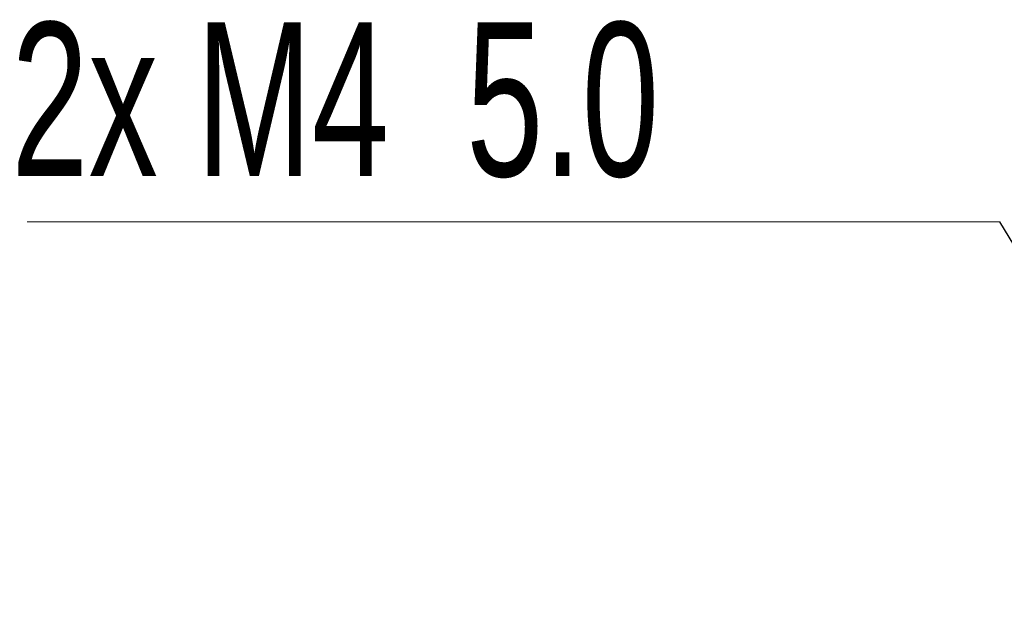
# Model space of a CAD drawing. Header units: millimetres. Extents: x 15 to 415, y 5 to 292.
# Tile 12 of 58: x 156 to 182, y 101 to 116. Entities that reach past the tile are written whole.
import ezdxf

# ---------------------------------------------------------------- set-up
doc = ezdxf.new("R2010")
doc.units = ezdxf.units.MM
doc.styles.add('SLDTEXTSTYLE3', font='TXT', dxfattribs={"width": 0.675})
doc.dimstyles.new('SLDDIMSTYLE2', dxfattribs={"dimtxt": 0.18, "dimasz": 3.302, "dimexe": 0, "dimexo": 0.0625, "dimgap": 0, "dimtad": 0, "dimtih": 1, "dimtoh": 1, "dimdec": 0, "dimrnd": 1e-09, "dimzin": 0, "dimdsep": 46, "dimtxsty": 'Standard', "dimsah": 1, "dimcen": 0.09, "dimadec": 0, "dimazin": 0, "dimtfac": 3.302, "dimtdec": 0, "dimtofl": 0, "dimtmove": 0, "dimatfit": 3, "dimfxl": 1, "dimfrac": 2, "dimtolj": 1, "dimtzin": 0, "dimarcsym": 0})

# ---------------------------------------------------------------- blocks, each defined once
blk = doc.blocks.new('SW_NOTE_0_6')
at = {"color": 0, "linetype": 'Continuous', "lineweight": 0}
blk.add_line((-26.045, 0), (0, 0), dxfattribs=at)
at = {"color": 0, "linetype": 'Continuous', "lineweight": 0, "insert": (-26.472, 5.337), "char_height": 4.1157, "attachment_point": 1, "style": 'SLDTEXTSTYLE3'}
blk.add_mtext('2x M4  5.0', dxfattribs=at)

msp = doc.modelspace()

# ---------------------------------------------------------------- block references
at = {"color": 7, "linetype": 'Continuous', "lineweight": 0}
msp.add_blockref('SW_NOTE_0_6', (181.756783, 110.920543), dxfattribs=at)

# ---------------------------------------------------------------- leaders
msp.add_leader([(187.822314, 100.867813), (181.756783, 110.920543)], dimstyle='SLDDIMSTYLE2', dxfattribs=at)

doc.saveas('drawing.dxf')
